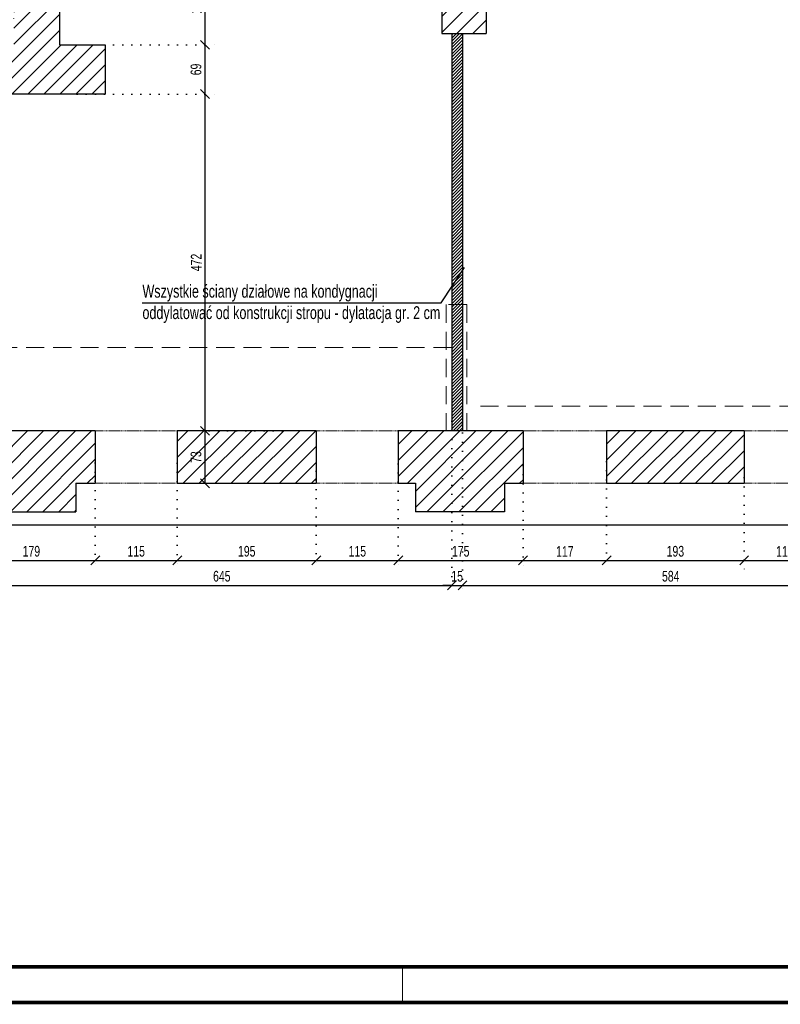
# Model space of a CAD drawing. Header units: millimetres. Extents: x 11149 to 111407, y -107619 to -23630.
# Tile 14 of 245: x 14815 to 15882, y -40605 to -39225. Entities that reach past the tile are written whole.
import ezdxf

# ---------------------------------------------------------------- set-up
doc = ezdxf.new("R2010")
doc.units = ezdxf.units.MM
doc.header["$LTSCALE"] = 2
for name, pattern in [('DOT', [6.35, 0, -6.35]), ('HIDDEN', [9.525, 6.35, -3.175]), ('HIDDENX2', [19.05, 12.7, -6.35])]:
    doc.linetypes.add(name, pattern=pattern)
doc.layers.get('0').update_dxf_attribs({"plot": 0})
doc.layers.get('Defpoints').update_dxf_attribs({"color": 1})
for name, color, linetype, lineweight in [('0_OPIS', 7, 'Continuous', 13), ('3DPLAN_A_WYSOKOŚCI ZMIANA', 144, 'HIDDENX2', 5), ('A_ściany mur', 2, 'Continuous', 30), ('e-cad_wymiary', 4, 'Continuous', 9), ('Opisy', 7, 'Continuous', 13), ('WIDOK', 7, 'Continuous', 25)]:
    doc.layers.add(name, color=color, linetype=linetype, lineweight=lineweight)
for name, color, linetype in [('3DPLAN_A_KRESKOWANIE 1', 253, 'Continuous'), ('3DPLAN_A_OPIS', 8, 'Continuous'), ('3DPLAN_K_OBRYS WIDOK', 242, 'Continuous')]:
    doc.layers.add(name, color=color, linetype=linetype)
doc.styles.add('e-cad_1', font='arial.ttf', dxfattribs={"width": 0.7})
doc.dimstyles.new('e-cad_1_100_[cm]', dxfattribs={"dimscale": 10, "dimtxt": 1.5, "dimasz": 1.25, "dimexe": 1.25, "dimexo": 0.625, "dimgap": 0.5, "dimtad": 1, "dimdec": 0, "dimrnd": 1, "dimzin": 1, "dimtxsty": 'e-cad_1', "dimblk": 'OBLIQUE', "dimcen": 2.5, "dimclrd": 256, "dimclre": 252, "dimclrt": 7, "dimadec": 0, "dimazin": 0, "dimtfac": 1, "dimtix": 1, "dimtmove": 2, "dimatfit": 3, "dimldrblk": 'NONE', "dimfxl": 60, "dimfxlon": 1, "dimarcsym": 0})

# ---------------------------------------------------------------- blocks, each defined once
blk = doc.blocks.new('_OBLIQUE')
at = {"color": 0, "linetype": 'ByBlock', "lineweight": -2}
blk.add_line((-0.5, -0.5), (0.5, 0.5), dxfattribs=at)
blk = doc.blocks.new('*D613')
at = {"layer": 'Defpoints', "color": 0}
for p in [(14742, -39840.1), (14921, -39840.1), (14921, -39982.9)]:
    blk.add_point(p, dxfattribs=at)
at = {"layer": 'e-cad_wymiary', "color": 252, "linetype": 'DOT', "lineweight": -2}
for p, q in [((14742, -39846.4), (14742, -39995.4)), ((14921, -39846.4), (14921, -39995.4))]:
    blk.add_line(p, q, dxfattribs=at)
at = {"layer": 'e-cad_wymiary', "lineweight": -2}
blk.add_line((14742, -39982.9), (14921, -39982.9), dxfattribs=at)
at = {"layer": 'e-cad_wymiary', "lineweight": -2, "xscale": 12.5, "yscale": 12.5, "zscale": 12.5, "rotation": 180}
blk.add_blockref('_OBLIQUE', (14742, -39982.9), dxfattribs=at)
at = {"layer": 'e-cad_wymiary', "lineweight": -2, "xscale": 12.5, "yscale": 12.5, "zscale": 12.5}
blk.add_blockref('_OBLIQUE', (14921, -39982.9), dxfattribs=at)
at = {"layer": 'e-cad_wymiary', "color": 7, "insert": (14831.5, -39970.2), "char_height": 15, "attachment_point": 5, "style": 'e-cad_1'}
blk.add_mtext('179', dxfattribs=at)
blk = doc.blocks.new('_None')
blk = doc.blocks.new('*D614')
at = {"layer": 'Defpoints', "color": 0}
for p in [(14921, -39840.1), (15036, -39840.4), (15036, -39982.9)]:
    blk.add_point(p, dxfattribs=at)
at = {"layer": 'e-cad_wymiary', "color": 252, "linetype": 'DOT', "lineweight": -2}
for p, q in [((14921, -39846.4), (14921, -39995.4)), ((15036, -39846.6), (15036, -39995.4))]:
    blk.add_line(p, q, dxfattribs=at)
at = {"layer": 'e-cad_wymiary', "lineweight": -2}
blk.add_line((14921, -39982.9), (15036, -39982.9), dxfattribs=at)
at = {"layer": 'e-cad_wymiary', "lineweight": -2, "xscale": 12.5, "yscale": 12.5, "zscale": 12.5, "rotation": 180}
blk.add_blockref('_OBLIQUE', (14921, -39982.9), dxfattribs=at)
at = {"layer": 'e-cad_wymiary', "lineweight": -2, "xscale": 12.5, "yscale": 12.5, "zscale": 12.5}
blk.add_blockref('_OBLIQUE', (15036, -39982.9), dxfattribs=at)
at = {"layer": 'e-cad_wymiary', "color": 7, "insert": (14978.5, -39970.2), "char_height": 15, "attachment_point": 5, "style": 'e-cad_1'}
blk.add_mtext('115', dxfattribs=at)
blk = doc.blocks.new('*D615')
at = {"layer": 'Defpoints', "color": 0}
for p in [(15036, -39840.4), (15231, -39851.7), (15231, -39982.9)]:
    blk.add_point(p, dxfattribs=at)
at = {"layer": 'e-cad_wymiary', "color": 252, "linetype": 'DOT', "lineweight": -2}
for p, q in [((15036, -39846.6), (15036, -39995.4)), ((15231, -39857.9), (15231, -39995.4))]:
    blk.add_line(p, q, dxfattribs=at)
at = {"layer": 'e-cad_wymiary', "lineweight": -2}
blk.add_line((15036, -39982.9), (15231, -39982.9), dxfattribs=at)
at = {"layer": 'e-cad_wymiary', "lineweight": -2, "xscale": 12.5, "yscale": 12.5, "zscale": 12.5, "rotation": 180}
blk.add_blockref('_OBLIQUE', (15036, -39982.9), dxfattribs=at)
at = {"layer": 'e-cad_wymiary', "lineweight": -2, "xscale": 12.5, "yscale": 12.5, "zscale": 12.5}
blk.add_blockref('_OBLIQUE', (15231, -39982.9), dxfattribs=at)
at = {"layer": 'e-cad_wymiary', "color": 7, "insert": (15133.5, -39970.2), "char_height": 15, "attachment_point": 5, "style": 'e-cad_1'}
blk.add_mtext('195', dxfattribs=at)
blk = doc.blocks.new('*D616')
at = {"layer": 'Defpoints', "color": 0}
for p in [(15231, -39851.7), (15346, -39841.2), (15346, -39982.9)]:
    blk.add_point(p, dxfattribs=at)
at = {"layer": 'e-cad_wymiary', "color": 252, "linetype": 'DOT', "lineweight": -2}
for p, q in [((15346, -39847.4), (15346, -39995.4)), ((15231, -39857.9), (15231, -39995.4))]:
    blk.add_line(p, q, dxfattribs=at)
at = {"layer": 'e-cad_wymiary', "lineweight": -2}
blk.add_line((15231, -39982.9), (15346, -39982.9), dxfattribs=at)
at = {"layer": 'e-cad_wymiary', "lineweight": -2, "xscale": 12.5, "yscale": 12.5, "zscale": 12.5, "rotation": 180}
blk.add_blockref('_OBLIQUE', (15231, -39982.9), dxfattribs=at)
at = {"layer": 'e-cad_wymiary', "lineweight": -2, "xscale": 12.5, "yscale": 12.5, "zscale": 12.5}
blk.add_blockref('_OBLIQUE', (15346, -39982.9), dxfattribs=at)
at = {"layer": 'e-cad_wymiary', "color": 7, "insert": (15288.5, -39970.2), "char_height": 15, "attachment_point": 5, "style": 'e-cad_1'}
blk.add_mtext('115', dxfattribs=at)
blk = doc.blocks.new('*D617')
at = {"layer": 'Defpoints', "color": 0}
for p in [(15346, -39841.2), (15521, -39843.6), (15521, -39982.9)]:
    blk.add_point(p, dxfattribs=at)
at = {"layer": 'e-cad_wymiary', "color": 252, "linetype": 'DOT', "lineweight": -2}
for p, q in [((15346, -39847.4), (15346, -39995.4)), ((15521, -39849.8), (15521, -39995.4))]:
    blk.add_line(p, q, dxfattribs=at)
at = {"layer": 'e-cad_wymiary', "lineweight": -2}
blk.add_line((15346, -39982.9), (15521, -39982.9), dxfattribs=at)
at = {"layer": 'e-cad_wymiary', "lineweight": -2, "xscale": 12.5, "yscale": 12.5, "zscale": 12.5, "rotation": 180}
blk.add_blockref('_OBLIQUE', (15346, -39982.9), dxfattribs=at)
at = {"layer": 'e-cad_wymiary', "lineweight": -2, "xscale": 12.5, "yscale": 12.5, "zscale": 12.5}
blk.add_blockref('_OBLIQUE', (15521, -39982.9), dxfattribs=at)
at = {"layer": 'e-cad_wymiary', "color": 7, "insert": (15433.5, -39970.2), "char_height": 15, "attachment_point": 5, "style": 'e-cad_1'}
blk.add_mtext('175', dxfattribs=at)
blk = doc.blocks.new('*D618')
at = {"layer": 'Defpoints', "color": 0}
for p in [(15638, -39837.9), (15521, -39843.6), (15638, -39982.9)]:
    blk.add_point(p, dxfattribs=at)
at = {"layer": 'e-cad_wymiary', "color": 252, "linetype": 'DOT', "lineweight": -2}
for p, q in [((15521, -39849.8), (15521, -39995.4)), ((15638, -39844.2), (15638, -39995.4))]:
    blk.add_line(p, q, dxfattribs=at)
at = {"layer": 'e-cad_wymiary', "lineweight": -2}
blk.add_line((15521, -39982.9), (15638, -39982.9), dxfattribs=at)
at = {"layer": 'e-cad_wymiary', "lineweight": -2, "xscale": 12.5, "yscale": 12.5, "zscale": 12.5, "rotation": 180}
blk.add_blockref('_OBLIQUE', (15521, -39982.9), dxfattribs=at)
at = {"layer": 'e-cad_wymiary', "lineweight": -2, "xscale": 12.5, "yscale": 12.5, "zscale": 12.5}
blk.add_blockref('_OBLIQUE', (15638, -39982.9), dxfattribs=at)
at = {"layer": 'e-cad_wymiary', "color": 7, "insert": (15579.5, -39970.4), "char_height": 15, "attachment_point": 5, "style": 'e-cad_1'}
blk.add_mtext('117', dxfattribs=at)
blk = doc.blocks.new('*D619')
at = {"layer": 'Defpoints', "color": 0}
for p in [(15638, -39837.9), (15831, -39860.6), (15831, -39982.9)]:
    blk.add_point(p, dxfattribs=at)
at = {"layer": 'e-cad_wymiary', "color": 252, "linetype": 'DOT', "lineweight": -2}
for p, q in [((15638, -39844.2), (15638, -39995.4)), ((15831, -39866.9), (15831, -39995.4))]:
    blk.add_line(p, q, dxfattribs=at)
at = {"layer": 'e-cad_wymiary', "lineweight": -2}
blk.add_line((15638, -39982.9), (15831, -39982.9), dxfattribs=at)
at = {"layer": 'e-cad_wymiary', "lineweight": -2, "xscale": 12.5, "yscale": 12.5, "zscale": 12.5, "rotation": 180}
blk.add_blockref('_OBLIQUE', (15638, -39982.9), dxfattribs=at)
at = {"layer": 'e-cad_wymiary', "lineweight": -2, "xscale": 12.5, "yscale": 12.5, "zscale": 12.5}
blk.add_blockref('_OBLIQUE', (15831, -39982.9), dxfattribs=at)
at = {"layer": 'e-cad_wymiary', "color": 7, "insert": (15734.5, -39970.2), "char_height": 15, "attachment_point": 5, "style": 'e-cad_1'}
blk.add_mtext('193', dxfattribs=at)
blk = doc.blocks.new('*D620')
at = {"layer": 'Defpoints', "color": 0}
for p in [(15945, -39838.1), (15831, -39860.6), (15945, -39982.9)]:
    blk.add_point(p, dxfattribs=at)
at = {"layer": 'e-cad_wymiary', "color": 252, "linetype": 'DOT', "lineweight": -2}
for p, q in [((15945, -39844.4), (15945, -39995.4)), ((15831, -39866.9), (15831, -39995.4))]:
    blk.add_line(p, q, dxfattribs=at)
at = {"layer": 'e-cad_wymiary', "lineweight": -2}
blk.add_line((15831, -39982.9), (15945, -39982.9), dxfattribs=at)
at = {"layer": 'e-cad_wymiary', "lineweight": -2, "xscale": 12.5, "yscale": 12.5, "zscale": 12.5, "rotation": 180}
blk.add_blockref('_OBLIQUE', (15831, -39982.9), dxfattribs=at)
at = {"layer": 'e-cad_wymiary', "lineweight": -2, "xscale": 12.5, "yscale": 12.5, "zscale": 12.5}
blk.add_blockref('_OBLIQUE', (15945, -39982.9), dxfattribs=at)
at = {"layer": 'e-cad_wymiary', "color": 7, "insert": (15888, -39970.4), "char_height": 15, "attachment_point": 5, "style": 'e-cad_1'}
blk.add_mtext('114', dxfattribs=at)
blk = doc.blocks.new('*D638')
at = {"layer": 'Defpoints', "color": 0, "ltscale": 0.5}
for p in [(14776, -39754.1), (15421, -39781.5), (15421, -40017.9)]:
    blk.add_point(p, dxfattribs=at)
at = {"layer": 'e-cad_wymiary', "color": 252, "linetype": 'DOT', "lineweight": -2}
for p, q in [((14776, -39760.4), (14776, -40030.4)), ((15421, -39787.7), (15421, -40030.4))]:
    blk.add_line(p, q, dxfattribs=at)
at = {"layer": 'e-cad_wymiary', "lineweight": -2}
blk.add_line((14776, -40017.9), (15421, -40017.9), dxfattribs=at)
at = {"layer": 'e-cad_wymiary', "lineweight": -2, "ltscale": 0.5, "xscale": 12.5, "yscale": 12.5, "zscale": 12.5, "rotation": 180}
blk.add_blockref('_OBLIQUE', (14776, -40017.9), dxfattribs=at)
at = {"layer": 'e-cad_wymiary', "lineweight": -2, "ltscale": 0.5, "xscale": 12.5, "yscale": 12.5, "zscale": 12.5}
blk.add_blockref('_OBLIQUE', (15421, -40017.9), dxfattribs=at)
at = {"layer": 'e-cad_wymiary', "color": 7, "ltscale": 0.5, "insert": (15098.5, -40005.2), "char_height": 15, "attachment_point": 5, "style": 'e-cad_1'}
blk.add_mtext('645', dxfattribs=at)
blk = doc.blocks.new('*D639')
at = {"layer": 'Defpoints', "color": 0, "ltscale": 0.5}
for p in [(15421, -39781.5), (15436, -39772.5), (15436, -40017.9)]:
    blk.add_point(p, dxfattribs=at)
at = {"layer": 'e-cad_wymiary', "color": 252, "linetype": 'DOT', "lineweight": -2}
for p, q in [((15436, -39778.7), (15436, -40030.4)), ((15421, -39787.7), (15421, -40030.4))]:
    blk.add_line(p, q, dxfattribs=at)
at = {"layer": 'e-cad_wymiary', "lineweight": -2}
for p, q in [((15421, -40017.9), (15408.5, -40017.9)), ((15421, -40017.9), (15436, -40017.9)), ((15436, -40017.9), (15448.5, -40017.9))]:
    blk.add_line(p, q, dxfattribs=at)
at = {"layer": 'e-cad_wymiary', "lineweight": -2, "ltscale": 0.5, "xscale": 12.5, "yscale": 12.5, "zscale": 12.5}
blk.add_blockref('_OBLIQUE', (15421, -40017.9), dxfattribs=at)
at = {"layer": 'e-cad_wymiary', "lineweight": -2, "ltscale": 0.5, "xscale": 12.5, "yscale": 12.5, "zscale": 12.5, "rotation": 180}
blk.add_blockref('_OBLIQUE', (15436, -40017.9), dxfattribs=at)
at = {"layer": 'e-cad_wymiary', "color": 7, "ltscale": 0.5, "insert": (15428.5, -40005.2), "char_height": 15, "attachment_point": 5, "style": 'e-cad_1'}
blk.add_mtext('15', dxfattribs=at)
blk = doc.blocks.new('*D640')
at = {"layer": 'Defpoints', "color": 0, "ltscale": 0.5}
for p in [(16020, -39720.1), (15436, -39772.5), (16020, -40017.9)]:
    blk.add_point(p, dxfattribs=at)
at = {"layer": 'e-cad_wymiary', "color": 252, "linetype": 'DOT', "lineweight": -2}
for p, q in [((16020, -39726.3), (16020, -40030.4)), ((15436, -39778.7), (15436, -40030.4))]:
    blk.add_line(p, q, dxfattribs=at)
at = {"layer": 'e-cad_wymiary', "lineweight": -2}
blk.add_line((15436, -40017.9), (16020, -40017.9), dxfattribs=at)
at = {"layer": 'e-cad_wymiary', "lineweight": -2, "ltscale": 0.5, "xscale": 12.5, "yscale": 12.5, "zscale": 12.5, "rotation": 180}
blk.add_blockref('_OBLIQUE', (15436, -40017.9), dxfattribs=at)
at = {"layer": 'e-cad_wymiary', "lineweight": -2, "ltscale": 0.5, "xscale": 12.5, "yscale": 12.5, "zscale": 12.5}
blk.add_blockref('_OBLIQUE', (16020, -40017.9), dxfattribs=at)
at = {"layer": 'e-cad_wymiary', "color": 7, "ltscale": 0.5, "insert": (15728, -40005.2), "char_height": 15, "attachment_point": 5, "style": 'e-cad_1'}
blk.add_mtext('584', dxfattribs=at)
blk = doc.blocks.new('*D741')
at = {"layer": 'Defpoints', "color": 0}
for p in [(14871, -39108.9), (14807, -39229.5), (14871, -39224.4)]:
    blk.add_point(p, dxfattribs=at)
at = {"layer": 'e-cad_wymiary', "color": 252, "linetype": 'DOT', "lineweight": -2}
for p, q in [((14807, -39223.3), (14807, -39096.4)), ((14871, -39218.2), (14871, -39096.4))]:
    blk.add_line(p, q, dxfattribs=at)
at = {"layer": 'e-cad_wymiary', "lineweight": -2}
blk.add_line((14807, -39108.9), (14871, -39108.9), dxfattribs=at)
at = {"layer": 'e-cad_wymiary', "lineweight": -2, "xscale": 12.5, "yscale": 12.5, "zscale": 12.5, "rotation": 180}
blk.add_blockref('_OBLIQUE', (14807, -39108.9), dxfattribs=at)
at = {"layer": 'e-cad_wymiary', "lineweight": -2, "xscale": 12.5, "yscale": 12.5, "zscale": 12.5}
blk.add_blockref('_OBLIQUE', (14871, -39108.9), dxfattribs=at)
at = {"layer": 'e-cad_wymiary', "color": 7, "insert": (14839, -39096.2), "char_height": 15, "attachment_point": 5, "style": 'e-cad_1'}
blk.add_mtext('64', dxfattribs=at)
blk = doc.blocks.new('*D788')
at = {"layer": 'Defpoints', "color": 0}
for p in [(15075.1, -39801.4), (15189.5, -39801.4), (15203.3, -39874.9)]:
    blk.add_point(p, dxfattribs=at)
at = {"layer": 'e-cad_wymiary', "color": 252, "linetype": 'DOT', "lineweight": -2}
for p, q in [((15183.3, -39801.4), (15062.6, -39801.4)), ((15197, -39874.9), (15062.6, -39874.9))]:
    blk.add_line(p, q, dxfattribs=at)
at = {"layer": 'e-cad_wymiary', "lineweight": -2}
blk.add_line((15075.1, -39874.9), (15075.1, -39801.4), dxfattribs=at)
at = {"layer": 'e-cad_wymiary', "lineweight": -2, "xscale": 12.5, "yscale": 12.5, "zscale": 12.5}
for p, rotation in [((15075.1, -39801.4), 90), ((15075.1, -39874.9), 270)]:
    blk.add_blockref('_OBLIQUE', p, dxfattribs=dict(at, rotation=rotation))
at = {"layer": 'e-cad_wymiary', "color": 7, "insert": (15062.4, -39838.1), "char_height": 15, "attachment_point": 5, "rotation": 90, "style": 'e-cad_1'}
blk.add_mtext('73', dxfattribs=at)
blk = doc.blocks.new('*D789')
at = {"layer": 'Defpoints', "color": 0}
for p in [(14889.4, -39329.4), (15075.1, -39329.4), (15189.5, -39801.4)]:
    blk.add_point(p, dxfattribs=at)
at = {"layer": 'e-cad_wymiary', "color": 252, "linetype": 'DOT', "lineweight": -2}
for p, q in [((14895.6, -39329.4), (15087.6, -39329.4)), ((15183.3, -39801.4), (15062.6, -39801.4))]:
    blk.add_line(p, q, dxfattribs=at)
at = {"layer": 'e-cad_wymiary', "lineweight": -2}
blk.add_line((15075.1, -39801.4), (15075.1, -39329.4), dxfattribs=at)
at = {"layer": 'e-cad_wymiary', "lineweight": -2, "xscale": 12.5, "yscale": 12.5, "zscale": 12.5}
for p, rotation in [((15075.1, -39329.4), 90), ((15075.1, -39801.4), 270)]:
    blk.add_blockref('_OBLIQUE', p, dxfattribs=dict(at, rotation=rotation))
at = {"layer": 'e-cad_wymiary', "color": 7, "insert": (15062.6, -39565.4), "char_height": 15, "attachment_point": 5, "rotation": 90, "style": 'e-cad_1'}
blk.add_mtext('472', dxfattribs=at)
blk = doc.blocks.new('*D790')
at = {"layer": 'Defpoints', "color": 0}
for p in [(14889.4, -39260.4), (15075.1, -39260.4), (14889.4, -39329.4)]:
    blk.add_point(p, dxfattribs=at)
at = {"layer": 'e-cad_wymiary', "color": 252, "linetype": 'DOT', "lineweight": -2}
for p, q in [((14895.6, -39260.4), (15087.6, -39260.4)), ((14895.6, -39329.4), (15087.6, -39329.4))]:
    blk.add_line(p, q, dxfattribs=at)
at = {"layer": 'e-cad_wymiary', "lineweight": -2}
blk.add_line((15075.1, -39329.4), (15075.1, -39260.4), dxfattribs=at)
at = {"layer": 'e-cad_wymiary', "lineweight": -2, "xscale": 12.5, "yscale": 12.5, "zscale": 12.5}
for p, rotation in [((15075.1, -39260.4), 90), ((15075.1, -39329.4), 270)]:
    blk.add_blockref('_OBLIQUE', p, dxfattribs=dict(at, rotation=rotation))
at = {"layer": 'e-cad_wymiary', "color": 7, "insert": (15062.4, -39294.9), "char_height": 15, "attachment_point": 5, "rotation": 90, "style": 'e-cad_1'}
blk.add_mtext('69', dxfattribs=at)
blk = doc.blocks.new('*D791')
at = {"layer": 'Defpoints', "color": 0}
for p in [(14990.1, -39148.9), (15075.1, -39148.9), (14889.4, -39260.4)]:
    blk.add_point(p, dxfattribs=at)
at = {"layer": 'e-cad_wymiary', "color": 252, "linetype": 'DOT', "lineweight": -2}
for p, q in [((14996.3, -39148.9), (15087.6, -39148.9)), ((14895.6, -39260.4), (15087.6, -39260.4))]:
    blk.add_line(p, q, dxfattribs=at)
at = {"layer": 'e-cad_wymiary', "lineweight": -2}
blk.add_line((15075.1, -39260.4), (15075.1, -39148.9), dxfattribs=at)
at = {"layer": 'e-cad_wymiary', "lineweight": -2, "xscale": 12.5, "yscale": 12.5, "zscale": 12.5}
for p, rotation in [((15075.1, -39148.9), 90), ((15075.1, -39260.4), 270)]:
    blk.add_blockref('_OBLIQUE', p, dxfattribs=dict(at, rotation=rotation))
at = {"layer": 'e-cad_wymiary', "color": 7, "insert": (15062.6, -39204.6), "char_height": 15, "attachment_point": 5, "rotation": 90, "style": 'e-cad_1'}
blk.add_mtext('111', dxfattribs=at)

msp = doc.modelspace()

# ---------------------------------------------------------------- hatches: boundary and pattern name
at = {"layer": '3DPLAN_A_KRESKOWANIE 1'}
h = msp.add_hatch(dxfattribs=at)
h.set_pattern_fill('ANSI31', color=256, scale=5, style=0)
h.set_pattern_definition([(45, (14206.918, -38714.36), (-11.22532, 11.22532), [])])
h.paths.add_polyline_path([(14219.97, -38701.39), (14194.97, -38701.39), (14194.97, -38726.39), (14219.97, -38726.39)])
h.paths.add_polyline_path([(12418.47, -38265.89), (12293.47, -38265.89), (12293.47, -38305.89), (11781.49, -38305.89), (11781.49, -38349.39), (11809.49, -38349.39), (11809.49, -38458.39), (11829.97, -38458.39), (11829.97, -38349.39), (12348.97, -38349.39), (12348.97, -38549.39), (12396.97, -38549.39), (12396.97, -38613.39), (12410.97, -38613.39), (12410.97, -38352.39), (12439.97, -38352.39), (12439.97, -38305.89), (12418.47, -38305.89)])
h.paths.add_polyline_path([(12747.96, -38305.89), (12559.97, -38305.89), (12559.97, -38352.39), (12559.97, -38395.39), (12572.96, -38395.39), (12572.96, -38355.39), (12747.96, -38355.39)])
h.paths.add_polyline_path([(12410.97, -38716.39), (12396.97, -38716.39), (12396.97, -38911.39), (12326.97, -38911.39), (12326.97, -38928.39), (11829.97, -38928.39), (11829.97, -38858.39), (11809.49, -38858.39), (11809.49, -38928.39), (11781.49, -38928.39), (11781.49, -38994.39), (11798.97, -38994.39), (11798.97, -38950.39), (12368.97, -38950.39), (12368.97, -39017.39), (12375.97, -39017.39), (12375.97, -39010.39), (12410.97, -39010.39)])
h.paths.add_polyline_path([(11829.97, -38633.39), (11809.49, -38633.39), (11809.49, -38683.39), (11829.97, -38683.39)])
h.paths.add_polyline_path([(13772.97, -38305.89), (13726.97, -38305.89), (13726.97, -38265.89), (13601.97, -38265.89), (13601.97, -38305.89), (13559.97, -38305.89), (13559.97, -38347.39), (13627.97, -38347.39), (13627.97, -38636.39), (13204.97, -38636.39), (13204.97, -38653.39), (13245.97, -38653.39), (13245.97, -38705.39), (13618.97, -38705.39), (13618.97, -38755.65), (13648.97, -38755.65), (13648.97, -38485.39), (13689.97, -38485.39), (13689.97, -38341.39), (13772.97, -38341.39)])
h.paths.add_polyline_path([(14060.97, -38305.89), (13887.97, -38305.89), (13887.97, -38341.39), (14060.97, -38341.39)])
h.paths.add_polyline_path([(13091.97, -39365.39), (13037.97, -39365.39), (13037.97, -39354.39), (12981.97, -39354.39), (12916.97, -39354.39), (12916.97, -39519.39), (12981.97, -39519.39), (12981.97, -39808.39), (12901.97, -39808.39), (12901.97, -39874.89), (12945.97, -39874.89), (12945.97, -39914.89), (13070.97, -39914.89), (13070.97, -39874.89), (13114.97, -39874.89), (13114.97, -39805.39), (13037.97, -39805.39), (13037.97, -39520.39), (13091.97, -39520.39)])
h.paths.add_polyline_path([(13426.97, -39805.39), (13229.97, -39805.39), (13229.97, -39874.89), (13426.97, -39874.89)])
h.paths.add_polyline_path([(12956.97, -39264.39), (12956.97, -39197.39), (12950.97, -39197.39), (12950.97, -39173.39), (13026.62, -39173.39), (13026.62, -39264.39)])
h.paths.add_polyline_path([(12726.97, -39808.39), (12590.97, -39808.39), (12590.97, -39874.89), (12726.97, -39874.89)])
h.paths.add_polyline_path([(12415.97, -39808.39), (11864.97, -39808.39), (11864.97, -39692.39), (11809.49, -39692.39), (11809.49, -39808.39), (11781.49, -39808.39), (11781.49, -39874.89), (12231.97, -39874.89), (12231.97, -39914.89), (12356.97, -39914.89), (12356.97, -39874.89), (12415.97, -39874.89)])
h.paths.add_polyline_path([(11864.97, -39470.39), (11809.49, -39470.39), (11809.49, -39517.39), (11864.97, -39517.39)])
h.paths.add_polyline_path([(14626.97, -39805.39), (14431.97, -39805.39), (14431.97, -39874.89), (14626.97, -39874.89)])
h.paths.add_polyline_path([(14316.97, -39805.39), (14140.97, -39805.39), (14140.97, -39874.89), (14161.97, -39874.89), (14161.97, -39914.89), (14286.97, -39914.89), (14286.97, -39874.89), (14316.97, -39874.89)])
h.paths.add_polyline_path([(14025.97, -39805.39), (13831.97, -39805.39), (13831.97, -39874.89), (14025.97, -39874.89)])
h.paths.add_polyline_path([(13716.97, -39805.39), (13541.97, -39805.39), (13541.97, -39874.89), (13570.97, -39874.89), (13570.97, -39914.89), (13695.97, -39914.89), (13695.97, -39874.89), (13716.97, -39874.89)])
h.paths.add_polyline_path([(13602.97, -38997.89), (13602.97, -38912.39), (13618.97, -38912.39), (13618.97, -38902.89), (13618.97, -38875.39), (13648.97, -38875.39), (13648.97, -38902.89), (13654.97, -38902.89), (13654.97, -38959.89), (13769.97, -38959.89), (13769.97, -38987.39), (13908.97, -38987.39), (13908.97, -38997.89), (13769.97, -38997.89), (13608.97, -38997.89)])
h.paths.add_polyline_path([(13602.97, -39133.89), (13766.97, -39133.89), (13766.97, -39220.39), (13675.97, -39220.39), (13675.97, -39513.39), (13641.97, -39513.39), (13641.97, -39243.39), (13614.97, -39243.39), (13614.97, -39205.39), (13602.97, -39205.39)])
h.paths.add_polyline_path([(14806.97, -39086.39), (14806.97, -39266.39), (14740.97, -39266.39), (14740.97, -39343.39), (14762.97, -39343.39), (14762.97, -39575.39), (14775.97, -39575.39), (14775.97, -39329.39), (14934.97, -39329.39), (14934.97, -39260.39), (14870.97, -39260.39), (14870.97, -39136.39), (14816.97, -39136.39), (14816.97, -39003.39), (14870.97, -39003.39), (14870.97, -38895.39), (14807.97, -38895.39), (14807.97, -39063.39)])
h.paths.add_polyline_path([(14254.97, -39243.39), (14204.97, -39243.39), (14204.97, -39220.39), (13896.97, -39220.39), (13896.97, -39195.89), (14129.97, -39195.89), (14129.97, -39132.89), (14242.97, -39132.89), (14242.97, -38997.89), (14137.97, -38997.89), (14137.97, -38972.39), (14205.97, -38972.39), (14205.97, -38906.39), (14253.97, -38906.39), (14253.97, -39063.39), (14254.97, -39086.39)])
h.paths.add_polyline_path([(14636.97, -38305.89), (14463.97, -38305.89), (14463.97, -38341.39), (14636.97, -38341.39)])
h.paths.add_polyline_path([(14924.97, -38305.89), (14901.97, -38305.89), (14901.97, -38265.89), (14776.97, -38265.89), (14776.97, -38305.89), (14751.97, -38305.89), (14751.97, -38341.39), (14924.97, -38341.39)])
h.paths.add_polyline_path([(15234.97, -38305.89), (15039.97, -38305.89), (15039.97, -38341.39), (15234.97, -38341.39)])
h.paths.add_polyline_path([(15524.97, -38305.89), (15502.97, -38305.89), (15502.97, -38265.89), (15377.97, -38265.89), (15377.97, -38305.89), (15349.97, -38305.89), (15349.97, -38341.39), (15524.97, -38341.39)])
h.paths.add_polyline_path([(15834.97, -38305.89), (15641.97, -38305.89), (15641.97, -38341.39), (15834.97, -38341.39)])
h.paths.add_polyline_path([(16625.97, -38305.89), (16098.97, -38305.89), (16098.97, -38265.89), (15973.97, -38265.89), (15973.97, -38305.89), (15948.97, -38305.89), (15948.97, -38341.39), (16550.97, -38341.39), (16550.97, -38448.39), (16594.97, -38448.39), (16594.97, -38341.39), (16625.97, -38341.39)])
h.paths.add_polyline_path([(16594.97, -38625.39), (16550.97, -38625.39), (16550.97, -38680.39), (16594.97, -38680.39)])
h.paths.add_polyline_path([(16594.97, -38857.39), (16550.97, -38857.39), (16550.97, -38985.39), (16594.97, -38985.39)])
h.paths.add_polyline_path([(16594.97, -39161.39), (16550.97, -39161.39), (16550.97, -39291.39), (16594.97, -39291.39)])
h.paths.add_polyline_path([(16594.97, -39467.39), (16550.97, -39467.39), (16550.97, -39522.39), (16594.97, -39522.39)])
h.paths.add_polyline_path([(16625.97, -39801.39), (16594.97, -39801.39), (16594.97, -39699.39), (16550.97, -39699.39), (16550.97, -39801.39), (15944.97, -39801.39), (15944.97, -39874.89), (15973.97, -39874.89), (15973.97, -39914.89), (16098.97, -39914.89), (16098.97, -39874.89), (16625.97, -39874.89)])
h.paths.add_polyline_path([(15830.97, -39801.39), (15637.97, -39801.39), (15637.97, -39874.89), (15830.97, -39874.89)])
h.paths.add_polyline_path([(15520.97, -39801.39), (15345.97, -39801.39), (15345.97, -39874.89), (15369.97, -39874.89), (15369.97, -39914.89), (15494.97, -39914.89), (15494.97, -39874.89), (15520.97, -39874.89)])
h.paths.add_polyline_path([(15230.97, -39801.39), (15035.97, -39801.39), (15035.97, -39874.89), (15230.97, -39874.89)])
h.paths.add_polyline_path([(14920.97, -39801.39), (14775.97, -39801.39), (14775.97, -39768.39), (14762.97, -39768.39), (14762.97, -39805.39), (14741.97, -39805.39), (14741.97, -39874.89), (14768.97, -39874.89), (14768.97, -39914.89), (14893.97, -39914.89), (14893.97, -39874.89), (14920.97, -39874.89)])
h.paths.add_polyline_path([(15468.97, -39135.39), (15406.97, -39135.39), (15406.97, -39244.39), (15468.97, -39244.39)])
h.paths.add_polyline_path([(15468.97, -38894.39), (15406.97, -38894.39), (15406.97, -39005.39), (15468.97, -39005.39)])
h.paths.add_polyline_path([(16056.97, -39178.39), (16006.97, -39178.39), (16006.97, -39233.39), (16056.97, -39233.39)])
h.paths.add_polyline_path([(16056.97, -38909.39), (16006.97, -38909.39), (16006.97, -38963.39), (16056.97, -38963.39)])
h.paths.add_polyline_path([(14348.97, -38305.89), (14324.97, -38305.89), (14324.97, -38265.89), (14199.97, -38265.89), (14199.97, -38305.89), (14175.97, -38305.89), (14175.97, -38341.39), (14348.97, -38341.39)])
h.paths.add_polyline_path([(13212, -38246.89), (13198.97, -38246.89), (13198.97, -38347.39), (13444.97, -38347.39), (13444.97, -38305.89), (13212, -38305.89)])
h.paths.add_polyline_path([(12676.73, -39020.39), (12559.97, -39020.39), (12559.97, -38895.39), (12575.97, -38895.39), (12575.97, -39009.39), (12676.73, -39009.39)])
h.paths.add_polyline_path([(12572.96, -38616.89), (12572.96, -38655.39), (12559.97, -38655.39), (12559.97, -38616.89)])
at = {"layer": '3DPLAN_A_OPIS', "lineweight": 0, "transparency": 33554687}
h = msp.add_hatch(dxfattribs=at)
h.set_pattern_fill('ANSI31', color=1)
h.set_pattern_definition([(45, (-15716.4828, 6015.711), (-2.24506403, 2.24506403), [])])
h.paths.add_polyline_path([(15420.97, -39244.39), (15420.97, -39624.39), (15435.97, -39624.39), (15435.97, -39244.39)])
h.paths.add_polyline_path([(15420.97, -39801.39), (15435.97, -39801.39), (15435.97, -39624.39), (15420.97, -39624.39)])

# ---------------------------------------------------------------- linework, layer by layer
at = {"layer": '0_OPIS'}
msp.add_line((15351.87, -40602.55), (15351.87, -40552.55), dxfattribs=at)
at = {"layer": '0_OPIS', "const_width": 5}
for points in [[(11151.87, -37632.55), (17451.87, -37632.55), (17451.87, -40602.55), (11151.87, -40602.55)], [(11451.87, -37682.55), (17401.87, -37682.55), (17401.87, -40552.55), (11451.87, -40552.55)]]:
    msp.add_lwpolyline(points, close=True, dxfattribs=at)
at = {"layer": '3DPLAN_A_OPIS', "color": 1, "lineweight": 30}
for p, q in [((15420.97, -39244.39), (15420.97, -39801.39)), ((15435.97, -39244.39), (15435.97, -39801.39))]:
    msp.add_line(p, q, dxfattribs=at)
at = {"layer": '3DPLAN_A_WYSOKOŚCI ZMIANA'}
for p, q in [((15441.97, -39624.39), (15412.97, -39624.39)), ((15412.97, -39624.39), (15412.97, -39801.39)), ((15441.97, -39624.39), (15441.97, -39801.39)), ((15420.97, -39684.39), (14775.97, -39684.39)), ((16019.97, -39766.89), (15449.97, -39766.89))]:
    msp.add_line(p, q, dxfattribs=at)
at = {"layer": '3DPLAN_K_OBRYS WIDOK'}
msp.add_line((11746.49, -39932.89), (16677.49, -39932.89), dxfattribs=at)
at = {"layer": 'A_ściany mur', "ltscale": 0.1}
for p, q in [((14870.97, -39136.39), (14870.97, -39260.39)), ((15406.97, -39135.39), (15406.97, -39244.39)), ((15468.97, -39135.39), (15468.97, -39244.39)), ((15406.97, -39244.39), (15468.97, -39244.39)), ((14870.97, -39260.39), (14934.97, -39260.39)), ((14934.97, -39260.39), (14934.97, -39329.39)), ((14934.97, -39329.39), (14775.97, -39329.39)), ((14920.97, -39801.39), (14775.97, -39801.39)), ((14920.97, -39801.39), (14920.97, -39874.89)), ((14920.97, -39801.39), (14920.97, -39836.39)), ((14920.97, -39801.39), (14920.97, -39836.39)), ((14920.97, -39801.39), (14920.97, -39801.39)), ((15230.97, -39801.39), (15035.97, -39801.39)), ((15035.97, -39801.39), (15035.97, -39874.89)), ((15230.97, -39801.39), (15230.97, -39874.89)), ((15520.97, -39801.39), (15345.97, -39801.39)), ((15345.97, -39801.39), (15345.97, -39874.89)), ((15520.97, -39801.39), (15520.97, -39874.89)), ((15830.97, -39801.39), (15637.97, -39801.39)), ((15637.97, -39801.39), (15637.97, -39874.89)), ((15830.97, -39801.39), (15830.97, -39874.89)), ((14893.97, -39874.89), (14920.97, -39874.89)), ((14893.97, -39874.89), (14893.97, -39914.89)), ((14920.97, -39874.89), (14920.97, -39874.89)), ((15035.97, -39874.89), (15230.97, -39874.89)), ((15345.97, -39874.89), (15369.97, -39874.89)), ((15369.97, -39874.89), (15369.97, -39914.89)), ((15494.97, -39874.89), (15520.97, -39874.89)), ((15494.97, -39874.89), (15494.97, -39914.89)), ((15637.97, -39874.89), (15830.97, -39874.89)), ((14768.97, -39914.89), (14893.97, -39914.89)), ((15494.97, -39914.89), (15369.97, -39914.89))]:
    msp.add_line(p, q, dxfattribs=at)
at = {"layer": 'A_ściany mur', "color": 4, "linetype": 'HIDDEN', "lineweight": 5, "ltscale": 0.1}
for p, q in [((14920.97, -39801.39), (15035.97, -39801.39)), ((15230.97, -39801.39), (15345.97, -39801.39)), ((15520.97, -39801.39), (15637.97, -39801.39)), ((15830.97, -39801.39), (15944.97, -39801.39)), ((14920.97, -39874.89), (15035.97, -39874.89)), ((15230.97, -39874.89), (15345.97, -39874.89)), ((15520.97, -39874.89), (15637.97, -39874.89)), ((15830.97, -39874.89), (15944.97, -39874.89))]:
    msp.add_line(p, q, dxfattribs=at)
at = {"layer": 'WIDOK', "color": 6}
msp.add_lwpolyline([(14986.63, -39622.11), (15406.12, -39622.11), (15438.93, -39572.43)], dxfattribs=at)

# ---------------------------------------------------------------- texts
at = {"layer": 'Opisy', "insert": (14987.23, -39596.71), "char_height": 18, "width": 428.6874, "attachment_point": 1, "style": 'e-cad_1'}
msp.add_mtext('Wszystkie ściany działowe na kondygnacji oddylatować od konstrukcji stropu - dylatacja gr. 2 cm\\P\\P ', dxfattribs=at)

# ---------------------------------------------------------------- dimensions: what is measured, and where the dimension line sits
at = {"layer": 'e-cad_wymiary'}
for base, p1, p2, picture, middle in [((14870.97, -39108.89), (14806.97, -39229.51), (14870.97, -39224.45), '*D741', (14838.97, -39096.23)), ((16019.97, -40017.89), (15435.97, -39772.46), (16019.97, -39720.08), '*D640', (15727.97, -40005.23)), ((15420.97, -40017.89), (14775.97, -39754.14), (15420.97, -39781.47), '*D638', (15098.47, -40005.23)), ((15435.97, -40017.89), (15420.97, -39781.47), (15435.97, -39772.46), '*D639', (15428.47, -40005.23)), ((15637.97, -39982.89), (15520.97, -39843.6), (15637.97, -39837.93), '*D618', (15579.47, -39970.36)), ((15830.97, -39982.89), (15637.97, -39837.93), (15830.97, -39860.61), '*D619', (15734.47, -39970.23)), ((14920.97, -39982.89), (14741.97, -39840.14), (14920.97, -39840.14), '*D613', (14831.47, -39970.23)), ((15035.97, -39982.89), (14920.97, -39840.14), (15035.97, -39840.36), '*D614', (14978.47, -39970.23)), ((15230.97, -39982.89), (15035.97, -39840.36), (15230.97, -39851.7), '*D615', (15133.47, -39970.23)), ((15345.97, -39982.89), (15230.97, -39851.7), (15345.97, -39841.17), '*D616', (15288.47, -39970.23)), ((15520.97, -39982.89), (15345.97, -39841.17), (15520.97, -39843.6), '*D617', (15433.47, -39970.23)), ((15944.97, -39982.89), (15830.97, -39860.61), (15944.97, -39838.14), '*D620', (15887.97, -39970.36))]:
    dim = msp.add_linear_dim(base=base, p1=p1, p2=p2, dimstyle='e-cad_1_100_[cm]', dxfattribs=at)
    dim.commit()
    dim.dimension.update_dxf_attribs({"geometry": picture, "text_midpoint": middle})
for base, p1, p2, picture, middle in [((15075.08991678, -39148.88925649), (14889.38323706, -39260.38925649), (14990.07406888, -39148.88925649), '*D791', (15062.55922101, -39204.63925649)), ((15075.09, -39260.39), (14889.38, -39329.39), (14889.38, -39260.39), '*D790', (15062.43, -39294.89)), ((15075.09, -39329.39), (15189.53, -39801.39), (14889.38, -39329.39), '*D789', (15062.56, -39565.39)), ((15075.08991678, -39801.38925649), (15203.28735397, -39874.88925649), (15189.5268719, -39801.38925649), '*D788', (15062.426206, -39838.13925649))]:
    dim = msp.add_linear_dim(base=base, p1=p1, p2=p2, angle=90, dimstyle='e-cad_1_100_[cm]', dxfattribs=at)
    dim.commit()
    dim.dimension.update_dxf_attribs({"geometry": picture, "text_midpoint": middle})

doc.saveas('drawing.dxf')
